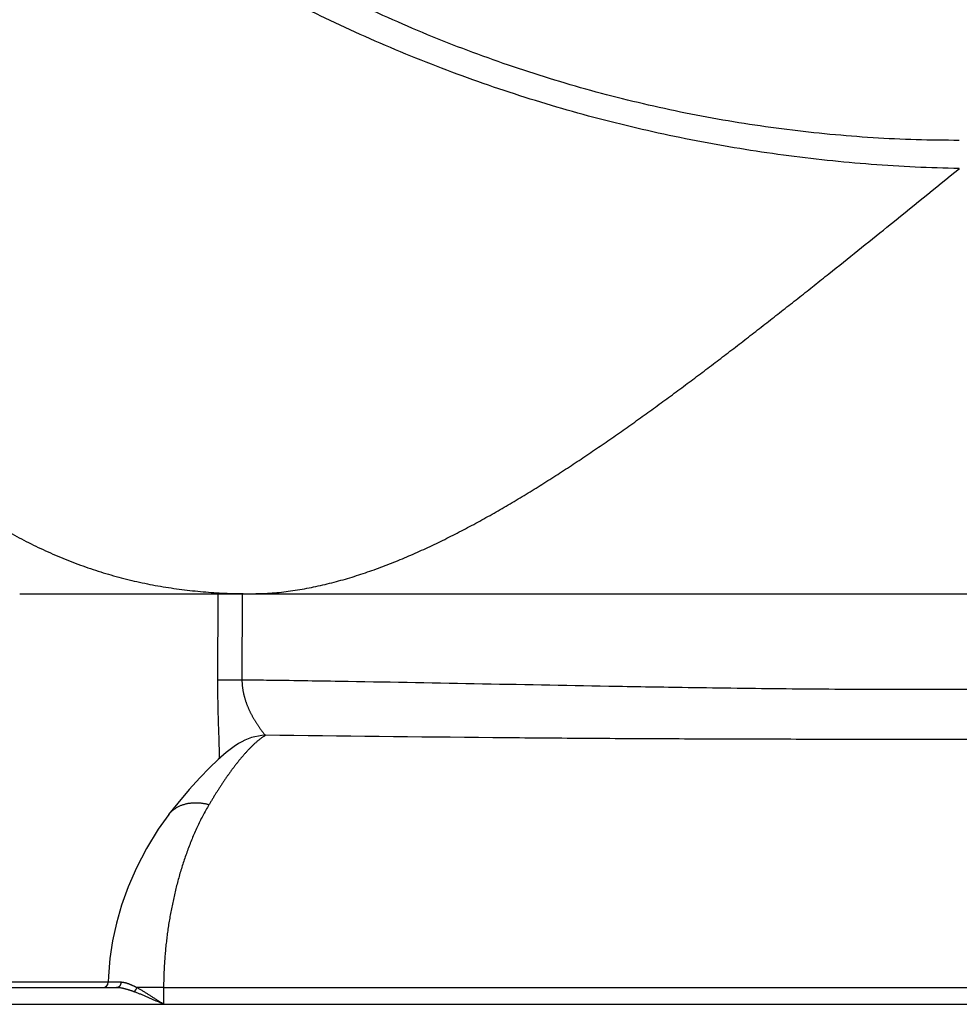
# Model space of a CAD drawing. Header units: millimetres. Extents: x 0 to 1071, y 0 to 742.
# Tile 8 of 127: x 313 to 327, y 190 to 205. Entities that reach past the tile are written whole.
import ezdxf

# ---------------------------------------------------------------- set-up
doc = ezdxf.new("R2010")
doc.units = ezdxf.units.MM
doc.header["$LTSCALE"] = 0.454724
doc.layers.add('NoLayerName_001', color=7, linetype='Continuous')
doc.layers.add('NoLayerName_007', color=7, linetype='Continuous')
doc.styles.get("Standard").update_dxf_attribs({"font": 'txt', "bigfont": 'extfont2'})
doc.dimstyles.get("Standard").update_dxf_attribs({"dimtxt": 2.5, "dimasz": 2.5, "dimexe": 1, "dimexo": 1, "dimtad": 1, "dimdec": 3, "dimzin": 0, "dimdsep": 46, "dimtxsty": 'Standard', "dimcen": 2.5, "dimadec": 3, "dimazin": 0, "dimtfac": 0.75, "dimtdec": 3, "dimtmove": 0, "dimatfit": 3, "dimfxl": 1, "dimarcsym": 0})

msp = doc.modelspace()

# ---------------------------------------------------------------- linework, layer by layer
at = {"layer": 'NoLayerName_001', "color": 7, "linetype": 'Continuous', "lineweight": 25}
for p, q in [((312.812, 195.9543), (341.9914, 195.9543)), ((316.1528, 193.667), (316.1516, 193.6662)), ((315.0858, 192.5814), (315.0855, 192.581)), ((305.6281, 189.9391), (314.2915, 189.9391)), ((305.3739, 189.6849), (349.4294, 189.6849))]:
    msp.add_line(p, q, dxfattribs=at)
at = {"layer": 'NoLayerName_001', "color": 8, "linetype": 'Continuous', "lineweight": 25}
for p, q in [((315.8374, 195.9543), (315.8314, 194.6343)), ((316.2099, 195.9543), (316.2041, 194.6373)), ((314.1623, 190.0233), (306.6758, 190.0233)), ((315.0082, 189.9391), (314.5972, 189.9408)), ((315.0082, 189.9391), (315.0066, 189.6849)), ((315.0082, 189.9391), (339.7952, 189.9391))]:
    msp.add_line(p, q, dxfattribs=at)
at = {"layer": 'NoLayerName_001', "color": 7, "linetype": 'Continuous', "lineweight": 25}
for points in [[(316.1528, 193.667), (316.0828, 193.6199), (315.9655, 193.5304), (315.8422, 193.424), (315.708, 193.2963), (315.5601, 193.1436), (315.3987, 192.964), (315.2236, 192.7555), (315.0855, 192.5809)], [(315.0858, 192.5814), (314.9273, 192.3613), (314.7453, 192.0662), (314.5926, 191.7705), (314.4671, 191.4784), (314.3673, 191.1965), (314.2893, 190.9218), (314.2304, 190.6527), (314.1894, 190.3854), (314.1658, 190.1122), (314.1623, 190.0215)]]:
    msp.add_lwpolyline(points, dxfattribs=at)
at = {"layer": 'NoLayerName_001', "color": 8, "linetype": 'Continuous', "lineweight": 25}
msp.add_arc((316.5881, 192.9776), 0.8153, 91.68223, 122.27004, dxfattribs=at)
at = {"layer": 'NoLayerName_001', "color": 7, "linetype": 'Continuous', "lineweight": 25}
msp.add_arc((314.0776, 190.0238), 0.0847, 270.00004, 358.43024, dxfattribs=at)
at = {"layer": 'NoLayerName_001', "color": 8, "linetype": 'Continuous', "lineweight": 25}
for points, knots in [([(327.1528, 202.8764), (326.9333, 202.8799), (326.4941, 202.8818), (325.8358, 202.9151), (325.1783, 202.9663), (324.5224, 203.0388), (323.8688, 203.1313), (323.2183, 203.244), (322.5716, 203.3768), (321.9294, 203.5295), (321.2924, 203.702), (320.6612, 203.8939), (320.0362, 204.1051), (319.4181, 204.3354), (318.8074, 204.5844), (318.2046, 204.8521), (317.6104, 205.1381), (317.0252, 205.4422), (316.4496, 205.7643), (315.8842, 206.1039), (315.3295, 206.4608), (314.786, 206.8348), (314.2543, 207.2255), (313.735, 207.6328), (313.2286, 208.0562), (312.7357, 208.4955), (312.2568, 208.95), (311.7925, 209.4193), (311.3431, 209.9026), (310.91, 210.4), (310.4911, 210.9089), (310.228, 211.2607), (310.0946, 211.4349)], [0, 0, 0, 0, 0.6584204, 1.3174054, 1.9768541, 2.6366557, 3.296692, 3.9568403, 4.6169756, 5.2769765, 5.9368019, 6.596485, 7.256057, 7.9155451, 8.5749742, 9.2343682, 9.8937519, 10.5531495, 11.2125743, 11.8720388, 12.5315584, 13.191154, 13.8508531, 14.5106918, 15.1707129, 15.8308813, 16.4910741, 17.1511626, 17.8110183, 18.4705164, 19.1295377, 19.787972, 19.787972, 19.787972, 19.787972]), ([(327.1527, 202.4463), (326.9285, 202.4538), (326.4798, 202.4641), (325.8077, 202.5079), (325.1366, 202.5685), (324.4672, 202.6489), (323.8002, 202.7484), (323.1362, 202.867), (322.476, 203.0047), (321.82, 203.1614), (321.169, 203.3371), (320.5235, 203.5316), (319.8839, 203.7446), (319.2509, 203.9761), (318.6249, 204.2259), (318.0065, 204.4937), (317.3962, 204.7794), (316.7944, 205.0828), (316.2018, 205.4037), (315.6188, 205.7419), (315.046, 206.097), (314.4836, 206.4688), (313.9324, 206.8571), (313.3927, 207.2616), (312.8652, 207.682), (312.3502, 208.118), (311.8486, 208.5693), (311.3609, 209.0354), (310.8876, 209.5157), (310.43, 210.0106), (309.9862, 210.5174), (309.7063, 210.8683), (309.5645, 211.0421)], [0, 0, 0, 0, 0.6729348, 1.3463699, 2.0202012, 2.6943248, 3.3686384, 4.0430435, 4.7174473, 5.3917661, 6.0659683, 6.7400667, 7.4140747, 8.0880049, 8.7618714, 9.4356902, 10.1094812, 10.7832684, 11.4570758, 12.1309269, 12.8048469, 13.4788639, 14.1530106, 14.827325, 15.5018483, 16.1765281, 16.851218, 17.5257777, 18.2000795, 18.8740118, 19.5474805, 20.2204127, 20.2204127, 20.2204127, 20.2204127]), ([(316.3444, 195.9543), (316.4391, 195.9576), (316.6289, 195.9596), (316.9123, 195.9903), (317.1939, 196.0351), (317.4728, 196.095), (317.7485, 196.1674), (318.0207, 196.2511), (318.2893, 196.3449), (318.5546, 196.4478), (318.8165, 196.5586), (319.0755, 196.6762), (319.3314, 196.8001), (319.5846, 196.9296), (319.8351, 197.0643), (320.0831, 197.2034), (320.3288, 197.3465), (320.5723, 197.4932), (320.8138, 197.6432), (321.0534, 197.7963), (321.2912, 197.9521), (321.5273, 198.1103), (321.762, 198.2707), (321.9952, 198.4332), (322.2272, 198.5975), (322.4579, 198.7635), (322.6875, 198.931), (322.9161, 199.0999), (323.1438, 199.2701), (323.3706, 199.4414), (323.5966, 199.6137), (323.8219, 199.787), (324.0466, 199.9611), (324.2706, 200.1359), (324.4942, 200.3114), (324.7173, 200.4875), (324.94, 200.6641), (325.2364, 200.9002), (325.6061, 201.1964), (326.2702, 201.7312), (326.7856, 202.1485), (327.1541, 202.4462)], [0, 0, 0, 0, 0.2842813, 0.5690048, 0.8541822, 1.1395003, 1.4244516, 1.7090394, 1.9934972, 2.2779379, 2.5623635, 2.8467175, 3.131044, 3.4153906, 3.699766, 3.9841447, 4.2684766, 4.5527613, 4.8370272, 5.1212905, 5.4055553, 5.6898151, 5.97406, 6.2582969, 6.5425332, 6.8267723, 7.1110132, 7.3952513, 7.6794816, 7.963707, 8.2479306, 8.5321541, 8.8163774, 9.1005994, 9.3848182, 9.6690348, 9.9532507, 10.2374674, 10.805905, 11.3743491, 12.795459, 12.795459, 12.795459, 12.795459]), ([(311.51, 197.6721), (311.5959, 197.6049), (311.766, 197.4681), (312.0323, 197.2773), (312.3052, 197.0962), (312.5861, 196.9271), (312.8741, 196.77), (313.1686, 196.6256), (313.4692, 196.4944), (313.7752, 196.3769), (314.0861, 196.2737), (314.4012, 196.1853), (314.72, 196.1118), (315.0416, 196.0528), (315.3655, 196.0078), (315.6911, 195.9768), (316.0175, 195.9573), (316.2355, 195.9563), (316.3444, 195.9543)], [0, 0, 0, 0, 0.3273519, 0.6547095, 0.9822009, 1.3099754, 1.637943, 1.9659436, 2.2938424, 2.6215365, 2.94896, 3.2760956, 3.6030454, 3.9299431, 4.2568587, 4.5838077, 4.9107434, 5.2375412, 5.2375412, 5.2375412, 5.2375412]), ([(315.8314, 194.6343), (315.8314, 194.6183), (315.8313, 194.5864), (315.8313, 194.5384), (315.8316, 194.4904), (315.8319, 194.4425), (315.8325, 194.3945), (315.8332, 194.3466), (315.834, 194.2986), (315.8349, 194.2507), (315.836, 194.2027), (315.8371, 194.1548), (315.8388, 194.0909), (315.8411, 194.011), (315.8453, 193.8832), (315.8491, 193.7713), (315.852, 193.6755), (315.8533, 193.6275), (315.8544, 193.5796), (315.8553, 193.5316), (315.856, 193.4837), (315.8561, 193.4517), (315.8561, 193.4357)], [0, 0, 0, 0, 0.0479552, 0.0959106, 0.1438664, 0.1918229, 0.2397801, 0.2877381, 0.3356968, 0.3836561, 0.4316158, 0.4795757, 0.5275354, 0.6234528, 0.7193652, 0.9111846, 0.9591418, 1.0071003, 1.0550586, 1.1030155, 1.150971, 1.1989258, 1.1989258, 1.1989258, 1.1989258]), ([(316.2041, 194.6373), (316.1709, 194.6372), (316.1088, 194.6372), (316.0343, 194.6369), (315.9846, 194.6367), (315.9556, 194.6365), (315.9184, 194.6361), (315.8852, 194.6357), (315.8563, 194.6353), (315.8438, 194.635), (315.8356, 194.6345), (315.8314, 194.6343)], [0, 0, 0, 0, 0.09937704, 0.18633492, 0.22360187, 0.24844499, 0.27328664, 0.33540087, 0.34782698, 0.36025008, 0.3726708, 0.3726708, 0.3726708, 0.3726708]), ([(316.2041, 194.6373), (316.2042, 194.631), (316.2043, 194.6185), (316.205, 194.5998), (316.206, 194.5811), (316.2074, 194.5624), (316.2092, 194.5437), (316.2113, 194.5251), (316.2138, 194.5065), (316.2166, 194.4879), (316.2198, 194.4694), (316.2233, 194.451), (316.2271, 194.4326), (316.2313, 194.4144), (316.2358, 194.3962), (316.2406, 194.378), (316.2457, 194.36), (316.2511, 194.3421), (316.2568, 194.3242), (316.2628, 194.3064), (316.269, 194.2888), (316.2755, 194.2712), (316.2822, 194.2537), (316.2892, 194.2363), (316.2965, 194.2191), (316.3039, 194.2019), (316.3116, 194.1848), (316.3195, 194.1678), (316.3276, 194.1509), (316.336, 194.1341), (316.3445, 194.1174), (316.3532, 194.1009), (316.3621, 194.0844), (316.3711, 194.068), (316.3804, 194.0517), (316.3898, 194.0355), (316.3993, 194.0194), (316.4091, 194.0034), (316.419, 193.9875), (316.429, 193.9717), (316.4358, 193.9612), (316.4392, 193.956)], [0, 0, 0, 0, 0.0187303, 0.03746942, 0.05621649, 0.07497041, 0.09372982, 0.11249317, 0.13125868, 0.15002439, 0.16878814, 0.18754762, 0.20630099, 0.22504929, 0.24379416, 0.26253685, 0.28127823, 0.3000188, 0.31875871, 0.33749777, 0.35623545, 0.37497124, 0.39370578, 0.41243984, 0.4311739, 0.44990815, 0.46864253, 0.4873767, 0.50611008, 0.52484226, 0.54357355, 0.56230423, 0.58103437, 0.59976392, 0.61849261, 0.6372201, 0.65594662, 0.67467315, 0.69340057, 0.71212967, 0.73086114, 0.73086114, 0.73086114, 0.73086114]), ([(327.4008, 194.4909), (327.2763, 194.4906), (327.0275, 194.4899), (326.5298, 194.4896), (325.9077, 194.4908), (325.1612, 194.4948), (324.4147, 194.5013), (323.6682, 194.5102), (322.7974, 194.5228), (320.8069, 194.5568), (318.6922, 194.6003), (316.8261, 194.629), (316.3285, 194.6356), (316.2041, 194.6373)], [0, 0, 0, 0, 0.3732615, 0.7465243, 1.4930521, 2.2395815, 2.9861091, 3.7326328, 4.4791558, 5.5989419, 9.7048132, 10.8245968, 11.1978578, 11.1978578, 11.1978578, 11.1978578]), ([(316.4392, 193.956), (316.4427, 193.9508), (316.4495, 193.9403), (316.46, 193.9248), (316.4707, 193.9094), (316.4815, 193.8941), (316.4925, 193.879), (316.5037, 193.864), (316.5151, 193.8491), (316.5266, 193.8344), (316.5385, 193.8198), (316.5505, 193.8054), (316.5597, 193.7969), (316.5642, 193.7926)], [0, 0, 0, 0, 0.01873416, 0.0374687, 0.0562002, 0.07492563, 0.09364242, 0.11235107, 0.13106434, 0.14979877, 0.16857028, 0.18733852, 0.20604781, 0.20604781, 0.20604781, 0.20604781]), ([(316.5642, 193.7925), (316.5582, 193.789), (316.5462, 193.7819), (316.5286, 193.7706), (316.5114, 193.7588), (316.4944, 193.7466), (316.4777, 193.7339), (316.4613, 193.7209), (316.4452, 193.7076), (316.4292, 193.694), (316.4135, 193.6802), (316.398, 193.6662), (316.3827, 193.6519), (316.3675, 193.6375), (316.3525, 193.6229), (316.3377, 193.6082), (316.3231, 193.5933), (316.3086, 193.5782), (316.2943, 193.5631), (316.2801, 193.5477), (316.266, 193.5323), (316.2567, 193.5219), (316.2521, 193.5167)], [0, 0, 0, 0, 0.02088108, 0.04176486, 0.06265977, 0.08357017, 0.10449675, 0.12543683, 0.14638473, 0.16733209, 0.18826879, 0.20919164, 0.23010359, 0.2510073, 0.271905, 0.2927985, 0.31368922, 0.33457816, 0.35546601, 0.37635307, 0.39723936, 0.41812458, 0.41812458, 0.41812458, 0.41812458]), ([(327.4017, 193.7308), (326.6791, 193.7307), (325.5231, 193.7295), (323.9336, 193.7325), (322.6331, 193.737), (321.3325, 193.7447), (319.3096, 193.7613), (317.7201, 193.7803), (316.5642, 193.7926)], [0, 0, 0, 0, 2.1675561, 3.4680905, 4.7686224, 6.0691525, 7.3696833, 10.8377643, 10.8377643, 10.8377643, 10.8377643]), ([(316.2521, 193.5167), (316.2415, 193.5047), (316.2203, 193.4807), (316.1894, 193.4441), (316.1589, 193.407), (316.1289, 193.3695), (316.0995, 193.3316), (316.0705, 193.2933), (316.0419, 193.2547), (316.0137, 193.2158), (315.9859, 193.1766), (315.9584, 193.1372), (315.9313, 193.0976), (315.9045, 193.0578), (315.878, 193.0178), (315.8518, 192.9776), (315.8259, 192.9371), (315.8003, 192.8966), (315.775, 192.8558), (315.7499, 192.8149), (315.725, 192.7738), (315.7087, 192.7463), (315.7005, 192.7326)], [0, 0, 0, 0, 0.04798574, 0.09597448, 0.14397062, 0.19197651, 0.23999264, 0.28801771, 0.33604883, 0.38408158, 0.43211019, 0.48013005, 0.52814221, 0.57614844, 0.62415019, 0.67214865, 0.72014468, 0.7681389, 0.81613164, 0.86412301, 0.91211282, 0.9601007, 0.9601007, 0.9601007, 0.9601007]), ([(315.7005, 192.7326), (315.6845, 192.7045), (315.6517, 192.6488), (315.6059, 192.5633), (315.5619, 192.4769), (315.5201, 192.3894), (315.4802, 192.3009), (315.4422, 192.2116), (315.4061, 192.1215), (315.3718, 192.0308), (315.3392, 191.9395), (315.3083, 191.8475), (315.2791, 191.7551), (315.2515, 191.6621), (315.2255, 191.5687), (315.201, 191.4748), (315.1781, 191.3806), (315.1566, 191.2861), (315.1366, 191.1912), (315.1181, 191.096), (315.101, 191.0006), (315.0853, 190.9049), (315.0711, 190.8089), (315.0584, 190.7128), (315.047, 190.6164), (315.037, 190.5199), (315.0285, 190.4233), (315.0215, 190.3266), (315.0158, 190.2298), (315.0117, 190.1329), (315.0089, 190.036), (315.0085, 189.9714), (315.0081, 189.9391)], [0, 0, 0, 0, 0.0969196, 0.1938729, 0.2908636, 0.3878871, 0.4849308, 0.5819749, 0.6789949, 0.7759878, 0.8729646, 0.9699337, 1.0669001, 1.163866, 1.2608308, 1.3577912, 1.4547471, 1.5517026, 1.6486612, 1.7456253, 1.8425968, 1.9395767, 2.0365653, 2.133562, 2.2305637, 2.3275654, 2.4245627, 2.5215514, 2.6185275, 2.7154877, 2.8124289, 2.9093486, 2.9093486, 2.9093486, 2.9093486]), ([(315.7005, 192.7326), (315.6933, 192.7343), (315.6789, 192.7378), (315.6571, 192.7424), (315.6352, 192.7465), (315.6132, 192.7501), (315.5911, 192.7531), (315.5689, 192.7554), (315.5467, 192.7572), (315.5244, 192.7584), (315.5021, 192.7589), (315.4797, 192.7588), (315.4574, 192.7579), (315.4352, 192.7564), (315.413, 192.754), (315.3909, 192.751), (315.3689, 192.7471), (315.3471, 192.7424), (315.3255, 192.7368), (315.3041, 192.7304), (315.283, 192.7231), (315.2622, 192.7149), (315.2418, 192.7058), (315.2218, 192.6957), (315.2024, 192.6846), (315.1835, 192.6726), (315.1652, 192.6596), (315.1477, 192.6457), (315.1309, 192.6309), (315.1149, 192.6152), (315.0997, 192.5988), (315.0905, 192.5871), (315.0858, 192.5814)], [0, 0, 0, 0, 0.0222585, 0.04453386, 0.06682094, 0.0891157, 0.11141536, 0.13371841, 0.15602471, 0.17833556, 0.20065349, 0.22297625, 0.24529755, 0.2676133, 0.28992211, 0.31222541, 0.33452769, 0.3568367, 0.37916163, 0.40149832, 0.42383781, 0.44617532, 0.46851083, 0.49084945, 0.51320193, 0.53558285, 0.55798674, 0.58039391, 0.60278632, 0.62514866, 0.64746916, 0.66974046, 0.66974046, 0.66974046, 0.66974046]), ([(314.3567, 190.0206), (314.3208, 190.0207), (314.27, 190.0207), (314.2161, 190.0209), (314.1922, 190.021), (314.1822, 190.021), (314.1743, 190.0211), (314.1713, 190.0212), (314.1683, 190.0211), (314.1653, 190.0213), (314.1633, 190.0214), (314.1623, 190.0215)], [0, 0, 0, 0, 0.10769213, 0.15256578, 0.16154023, 0.17949531, 0.18247156, 0.18544574, 0.18849605, 0.19143435, 0.19444287, 0.19444287, 0.19444287, 0.19444287]), ([(314.3567, 190.0206), (314.3567, 190.0194), (314.3566, 190.0168), (314.3563, 190.013), (314.3558, 190.0092), (314.3552, 190.0054), (314.3545, 190.0017), (314.3537, 189.9979), (314.3527, 189.9942), (314.3515, 189.9906), (314.3503, 189.9869), (314.3489, 189.9834), (314.3473, 189.9798), (314.3456, 189.9764), (314.3438, 189.973), (314.3418, 189.9698), (314.3397, 189.9666), (314.3374, 189.9635), (314.335, 189.9605), (314.3324, 189.9577), (314.3297, 189.955), (314.3268, 189.9524), (314.3237, 189.9501), (314.3206, 189.9479), (314.3173, 189.9459), (314.3138, 189.9442), (314.3103, 189.9426), (314.3066, 189.9414), (314.3029, 189.9404), (314.2991, 189.9396), (314.2953, 189.9391), (314.2928, 189.9391), (314.2915, 189.9391)], [0, 0, 0, 0, 0.00381732, 0.00763944, 0.01146546, 0.01529457, 0.01912605, 0.02295936, 0.0267941, 0.03063005, 0.03446713, 0.03830429, 0.04214012, 0.04597383, 0.04980533, 0.0536353, 0.05746525, 0.06129759, 0.06513507, 0.06897623, 0.07281813, 0.07665916, 0.08049932, 0.08434033, 0.08818594, 0.09204144, 0.09590551, 0.09977091, 0.10363108, 0.10748078, 0.11131659, 0.11513746, 0.11513746, 0.11513746, 0.11513746]), ([(314.5561, 189.877), (314.5518, 189.8785), (314.5433, 189.8816), (314.5304, 189.8861), (314.5176, 189.8906), (314.5046, 189.8949), (314.4917, 189.8992), (314.4787, 189.9033), (314.4657, 189.9073), (314.4526, 189.9111), (314.4394, 189.9149), (314.4262, 189.9184), (314.413, 189.9218), (314.3997, 189.925), (314.3863, 189.928), (314.3729, 189.9307), (314.3594, 189.9331), (314.3459, 189.9352), (314.3323, 189.9369), (314.3187, 189.9381), (314.3051, 189.9389), (314.296, 189.939), (314.2915, 189.9391)], [0, 0, 0, 0, 0.01363178, 0.02726013, 0.04088632, 0.05451185, 0.06813845, 0.08176813, 0.09540319, 0.10904625, 0.12270027, 0.13636859, 0.1500547, 0.16375542, 0.17746021, 0.19115995, 0.20484777, 0.21851939, 0.2321735, 0.2458121, 0.25944088, 0.27306958, 0.27306958, 0.27306958, 0.27306958]), ([(314.5972, 189.9408), (314.5934, 189.9427), (314.5859, 189.9465), (314.5745, 189.9522), (314.563, 189.9578), (314.5516, 189.9633), (314.54, 189.9687), (314.5284, 189.9739), (314.5167, 189.979), (314.505, 189.9839), (314.4931, 189.9887), (314.4812, 189.9933), (314.4691, 189.9977), (314.4569, 190.0019), (314.4447, 190.0058), (314.4323, 190.0094), (314.4199, 190.0126), (314.4074, 190.0154), (314.3948, 190.0176), (314.3822, 190.0193), (314.3695, 190.0204), (314.361, 190.0205), (314.3567, 190.0206)], [0, 0, 0, 0, 0.01274028, 0.02547388, 0.03820312, 0.05093069, 0.06365968, 0.07639363, 0.08913657, 0.10189308, 0.11466831, 0.12746806, 0.14029876, 0.1531601, 0.16603331, 0.17889968, 0.19174481, 0.20455943, 0.21734025, 0.23009085, 0.24282262, 0.25555558, 0.25555558, 0.25555558, 0.25555558]), ([(314.5972, 189.9408), (314.5968, 189.9396), (314.5959, 189.9372), (314.5944, 189.9337), (314.5929, 189.9302), (314.5914, 189.9267), (314.5897, 189.9232), (314.588, 189.9198), (314.5862, 189.9164), (314.5844, 189.9131), (314.5824, 189.9097), (314.5804, 189.9064), (314.5784, 189.9032), (314.5762, 189.9), (314.574, 189.8969), (314.5717, 189.8938), (314.5693, 189.8908), (314.5668, 189.8878), (314.5643, 189.885), (314.5617, 189.8822), (314.559, 189.8795), (314.5571, 189.8778), (314.5561, 189.877)], [0, 0, 0, 0, 0.003810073, 0.007618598, 0.011428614, 0.015243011, 0.019064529, 0.022895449, 0.02673484, 0.030580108, 0.034428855, 0.038278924, 0.042128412, 0.045975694, 0.049819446, 0.053658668, 0.057492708, 0.061321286, 0.065144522, 0.068962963, 0.072777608, 0.076589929, 0.076589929, 0.076589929, 0.076589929]), ([(315.0066, 189.6849), (314.9865, 189.6982), (314.953, 189.7206), (314.9127, 189.7472), (314.8858, 189.7649), (314.8656, 189.7781), (314.8454, 189.7913), (314.8251, 189.8044), (314.8048, 189.8174), (314.7844, 189.8304), (314.764, 189.8433), (314.7435, 189.8561), (314.7229, 189.8688), (314.7022, 189.8813), (314.6815, 189.8936), (314.6606, 189.9057), (314.6396, 189.9177), (314.6185, 189.9294), (314.6043, 189.9369), (314.5972, 189.9408)], [0, 0, 0, 0, 0.07242792, 0.12071152, 0.14485415, 0.168998, 0.19314365, 0.21729173, 0.24144296, 0.2655979, 0.28975527, 0.31391304, 0.33806954, 0.36222354, 0.3863743, 0.41052168, 0.43466616, 0.45880891, 0.48295191, 0.48295191, 0.48295191, 0.48295191]), ([(315.0066, 189.6849), (314.9843, 189.695), (314.9471, 189.7119), (314.9025, 189.732), (314.8727, 189.7454), (314.8503, 189.7554), (314.8279, 189.7653), (314.8055, 189.7752), (314.7831, 189.785), (314.7606, 189.7948), (314.7381, 189.8045), (314.7156, 189.814), (314.693, 189.8235), (314.6703, 189.8329), (314.6476, 189.842), (314.6249, 189.8511), (314.602, 189.8599), (314.5791, 189.8686), (314.5638, 189.8742), (314.5561, 189.877)], [0, 0, 0, 0, 0.07346557, 0.12244164, 0.14693019, 0.17141948, 0.19590989, 0.22040181, 0.2448957, 0.26939188, 0.29388948, 0.31838728, 0.3428843, 0.3673798, 0.39187336, 0.41636488, 0.44085464, 0.46534333, 0.4898321, 0.4898321, 0.4898321, 0.4898321])]:
    msp.add_open_spline(points, degree=3, knots=knots, dxfattribs=at)
at = {"layer": 'NoLayerName_007', "color": 7, "linetype": 'Continuous', "lineweight": 25}
msp.add_line((316.3444, 195.9543), (338.4589, 195.9543), dxfattribs=at)

# ---------------------------------------------------------------- leaders
at = {"layer": 'NoLayerName_001', "color": 3, "linetype": 'Continuous', "lineweight": 13, "annotation_type": 0, "has_hookline": 1, "hookline_direction": 1, "text_width": 1.8857}
msp.add_leader([(321.4258, 216.8738), (299.2721, 195.5053), (297.8579, 195.5053)], dimstyle='Standard', override={"dimtxt": 4.949795, "dimasz": 1.414227, "dimldrblk": 'DOT'}, dxfattribs=at)

doc.saveas('drawing.dxf')
